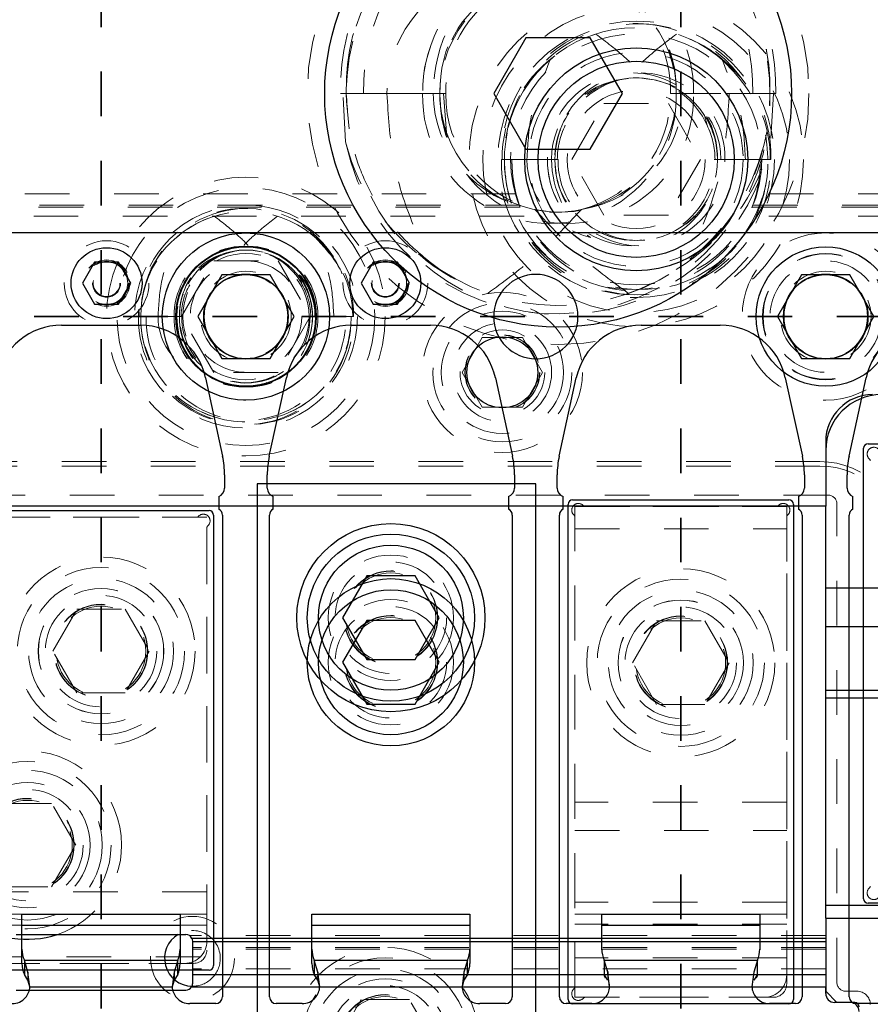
# Model space of a CAD drawing. Header units: inches. Extents: x 1802 to 2468, y -208 to -72.
# Tile 52 of 256: x 1814.45 to 1816.36, y -146.44 to -144.23. Entities that reach past the tile are written whole.
import ezdxf

# ---------------------------------------------------------------- set-up
doc = ezdxf.new("R2010")
doc.units = ezdxf.units.IN
doc.header["$LTSCALE"] = 0.5
doc.header["$MEASUREMENT"] = 0
doc.linetypes.add('HIDDEN', pattern=[0.225, 0.15, -0.075])
doc.linetypes.add('PHANTOM', pattern=[0.25, 0.125, -0.025, 0.025, -0.025, 0.025, -0.025])
for name, color, linetype in [('APP-M-S', 30, 'Continuous'), ('DIE-M-S', 8, 'Continuous'), ('DIE-M-S3', 8, 'Continuous'), ('DSS-M-S', 53, 'Continuous'), ('DST-M-S', 53, 'Continuous'), ('PAD-M-S', 135, 'Continuous'), ('PBU-M-S', 8, 'Continuous'), ('PUN-M-S2', 1, 'Continuous'), ('SID-M-P', 202, 'PHANTOM'), ('ST1-M-S', 193, 'Continuous'), ('ST2-M-S', 193, 'Continuous'), ('SVD-M-S', 8, 'Continuous'), ('SVE-M-S', 8, 'Continuous'), ('SVF-M-S', 8, 'Continuous')]:
    doc.layers.add(name, color=color, linetype=linetype)

msp = doc.modelspace()

# ---------------------------------------------------------------- linework, layer by layer
at = {"color": 7, "linetype": 'Continuous', "lineweight": 25}
for p, q in [((1815.77099, -146.36817), (1815.76411, -146.34513)), ((1815.76296, -146.36713), (1815.76296, -146.37438)), ((1815.77099, -146.36817), (1815.77099, -146.38093)), ((1816.10678, -146.37438), (1816.10678, -146.36713)), ((1815.76306, -146.37628), (1815.76511, -146.38091)), ((1816.10463, -146.38091), (1816.10667, -146.37628)), ((1815.77537, -146.40147), (1816.09437, -146.40147))]:
    msp.add_line(p, q, dxfattribs=at)
for centre, start, end in [((1815.73605, -146.3994), 318.59038, 356.98267), ((1816.13369, -146.3994), 183.01733, 221.40962)]:
    msp.add_arc(centre, 0.03937, start, end, dxfattribs=at)
msp.add_open_spline([(1815.77537, -146.40147), (1815.77464, -146.39574), (1815.77318, -146.38427), (1815.77172, -146.37353), (1815.77099, -146.36817)], degree=3, dxfattribs=at)
at = {"layer": 'APP-M-S', "linetype": 'Continuous', "lineweight": 25}
for p, q in [((1814.95987, -144.71137), (1814.30987, -144.71137)), ((1815.60987, -144.71137), (1814.95987, -144.71137)), ((1816.25987, -144.71137), (1815.60987, -144.71137)), ((1816.90987, -144.71137), (1816.25987, -144.71137)), ((1814.5463, -144.91837), (1814.72344, -144.91837)), ((1815.1963, -144.91837), (1815.37344, -144.91837)), ((1815.8463, -144.91837), (1816.02344, -144.91837)), ((1814.86924, -145.03586), (1814.9075, -145.21167)), ((1815.01224, -145.21167), (1815.0505, -145.03586)), ((1815.51924, -145.03586), (1815.5575, -145.21167)), ((1815.66224, -145.21167), (1815.7005, -145.03586)), ((1816.16924, -145.03586), (1816.2075, -145.21167)), ((1816.31224, -145.21167), (1816.3505, -145.03586)), ((1814.91203, -145.25386), (1814.91203, -145.28337)), ((1815.0077, -145.28337), (1815.0077, -145.25386)), ((1815.56203, -145.25386), (1815.56203, -145.28337)), ((1815.6577, -145.28337), (1815.6577, -145.25386)), ((1816.21203, -145.25386), (1816.21203, -145.28337)), ((1816.3077, -145.28337), (1816.3077, -145.25386)), ((1814.89877, -145.30221), (1814.89877, -145.33058)), ((1815.02097, -145.33058), (1815.02097, -145.30221)), ((1815.54877, -145.30221), (1815.54877, -145.33058)), ((1815.67097, -145.33058), (1815.67097, -145.30221)), ((1816.19877, -145.30221), (1816.19877, -145.33058)), ((1816.32097, -145.33058), (1816.32097, -145.30221)), ((1814.90703, -145.34399), (1814.90703, -146.42399)), ((1815.0127, -146.42399), (1815.0127, -145.34399)), ((1815.55703, -145.34399), (1815.55703, -146.42399)), ((1815.6627, -146.42399), (1815.6627, -145.34399)), ((1816.20703, -145.34399), (1816.20703, -146.42399)), ((1816.3127, -146.42399), (1816.3127, -145.34399)), ((1814.4577, -146.23836), (1814.81203, -146.23836)), ((1814.4577, -146.26315), (1814.4577, -146.23836)), ((1814.81203, -146.23836), (1814.81203, -146.26315)), ((1815.1077, -146.23836), (1815.46203, -146.23836)), ((1815.1077, -146.26315), (1815.1077, -146.23836)), ((1815.46203, -146.23836), (1815.46203, -146.26315)), ((1815.7577, -146.23836), (1816.11203, -146.23836)), ((1815.7577, -146.26315), (1815.7577, -146.23836)), ((1816.11203, -146.23836), (1816.11203, -146.26315)), ((1814.4577, -146.31699), (1814.4577, -146.26315)), ((1814.4577, -146.26315), (1814.81203, -146.26315)), ((1814.81203, -146.26315), (1814.81203, -146.31699)), ((1815.1077, -146.31699), (1815.1077, -146.26315)), ((1815.1077, -146.26315), (1815.46203, -146.26315)), ((1815.46203, -146.26315), (1815.46203, -146.31699)), ((1815.7577, -146.31699), (1815.7577, -146.26315)), ((1815.7577, -146.26315), (1816.11203, -146.26315)), ((1816.11203, -146.26315), (1816.11203, -146.31699)), ((1814.4577, -146.34901), (1814.4577, -146.31699)), ((1814.81203, -146.31699), (1814.81203, -146.34901)), ((1815.1077, -146.34901), (1815.1077, -146.31699)), ((1815.46203, -146.31699), (1815.46203, -146.34901)), ((1815.7577, -146.31834), (1815.7577, -146.31699)), ((1816.11203, -146.31699), (1816.11203, -146.31834)), ((1814.47099, -146.36861), (1814.46296, -146.34162)), ((1814.46296, -146.34162), (1814.80678, -146.34162)), ((1814.46296, -146.34162), (1814.46296, -146.37364)), ((1814.80678, -146.34162), (1814.79875, -146.36861)), ((1814.80678, -146.37364), (1814.80678, -146.34162)), ((1815.12099, -146.36861), (1815.11296, -146.34162)), ((1815.11296, -146.34162), (1815.45678, -146.34162)), ((1815.11296, -146.34162), (1815.11296, -146.37364)), ((1815.45678, -146.34162), (1815.44875, -146.36861)), ((1815.45678, -146.37364), (1815.45678, -146.34162)), ((1815.77099, -146.36861), (1815.76296, -146.34162)), ((1815.76296, -146.34162), (1816.10678, -146.34162)), ((1815.76296, -146.34162), (1815.76296, -146.37364)), ((1816.10678, -146.34162), (1816.09875, -146.36861)), ((1816.10678, -146.37364), (1816.10678, -146.34162)), ((1814.47099, -146.36861), (1814.47099, -146.38619)), ((1814.47537, -146.40147), (1814.47099, -146.36861)), ((1814.79875, -146.36861), (1814.79437, -146.40147)), ((1814.79875, -146.36861), (1814.79875, -146.38619)), ((1815.12537, -146.40147), (1815.12099, -146.36861)), ((1815.12099, -146.36861), (1815.12099, -146.38619)), ((1815.44875, -146.36861), (1815.44437, -146.40147)), ((1815.44875, -146.36861), (1815.44875, -146.38619)), ((1815.77537, -146.40147), (1815.77099, -146.36861)), ((1816.09875, -146.36861), (1816.09437, -146.40147)), ((1814.47099, -146.38619), (1814.46296, -146.37364)), ((1814.47537, -146.40147), (1814.47099, -146.38619)), ((1814.79875, -146.38619), (1814.79437, -146.40147)), ((1814.80678, -146.37364), (1814.79875, -146.38619)), ((1815.12099, -146.38619), (1815.11296, -146.37364)), ((1815.12537, -146.40147), (1815.12099, -146.38619)), ((1815.44875, -146.38619), (1815.44437, -146.40147)), ((1815.45678, -146.37364), (1815.44875, -146.38619)), ((1815.77099, -146.38619), (1815.76296, -146.37364)), ((1816.10678, -146.37364), (1816.09875, -146.38619)), ((1814.47537, -146.40147), (1814.79437, -146.40147)), ((1815.12537, -146.40147), (1815.44437, -146.40147)), ((1815.77537, -146.40147), (1816.09437, -146.40147)), ((1814.89203, -146.43899), (1814.83416, -146.43899)), ((1815.08558, -146.43899), (1815.0277, -146.43899)), ((1815.54203, -146.43899), (1815.48416, -146.43899)), ((1815.73558, -146.43899), (1815.6777, -146.43899)), ((1816.19203, -146.43899), (1816.13416, -146.43899)), ((1816.38558, -146.43899), (1816.3277, -146.43899))]:
    msp.add_line(p, q, dxfattribs=at)
for centre, radius, start, end in [((1814.95987, -144.89887), 0.0945, 90, 270), ((1814.95987, -144.89887), 0.0945, 270, 90), ((1815.60987, -144.89887), 0.0945, 90, 270), ((1815.60987, -144.89887), 0.0945, 270, 90), ((1816.25987, -144.89887), 0.0945, 90, 270), ((1816.25987, -144.89887), 0.0945, 270, 90), ((1814.5463, -145.06759), 0.14921, 90, 167.72299), ((1814.72344, -145.06759), 0.14921, 12.27701, 90), ((1815.1963, -145.06759), 0.14921, 90, 167.72299), ((1815.37344, -145.06759), 0.14921, 12.27701, 90), ((1815.8463, -145.06759), 0.14921, 90, 167.72299), ((1816.02344, -145.06759), 0.14921, 12.27701, 90), ((1816.4963, -145.06759), 0.14921, 90, 167.72299), ((1814.71361, -145.25386), 0.19843, 0, 12.27701), ((1815.20613, -145.25386), 0.19843, 167.72299, 180), ((1815.36361, -145.25386), 0.19843, 0, 12.27701), ((1815.85613, -145.25386), 0.19843, 167.72299, 180), ((1816.01361, -145.25386), 0.19843, 0, 12.27701), ((1816.50613, -145.25386), 0.19843, 167.72299, 180), ((1814.89203, -145.28337), 0.02, 289.67072, 0), ((1815.0277, -145.28337), 0.02, 180, 250.32928), ((1815.54203, -145.28337), 0.02, 289.67072, 0), ((1815.6777, -145.28337), 0.02, 180, 250.32928), ((1816.19203, -145.28337), 0.02, 289.67072, 0), ((1816.3277, -145.28337), 0.02, 180, 250.32928), ((1814.89203, -145.34399), 0.015, 0, 63.33207), ((1815.0277, -145.34399), 0.015, 116.66793, 180), ((1815.54203, -145.34399), 0.015, 0, 63.33207), ((1815.6777, -145.34399), 0.015, 116.66793, 180), ((1816.19203, -145.34399), 0.015, 0, 63.33207), ((1816.3277, -145.34399), 0.015, 116.66793, 180), ((1814.5191, -146.31677), 0.06139, 180.20381, 203.87332), ((1814.75064, -146.31677), 0.06139, 336.12668, 359.79619), ((1815.1691, -146.31677), 0.06139, 180.20381, 203.87332), ((1815.40064, -146.31677), 0.06139, 336.12668, 359.79619), ((1815.8191, -146.31677), 0.06139, 180.20381, 203.87332), ((1816.05064, -146.31677), 0.06139, 336.12668, 359.79619), ((1814.5191, -146.34879), 0.06139, 180.20381, 203.87332), ((1814.75064, -146.34879), 0.06139, 336.12668, 359.79619), ((1815.1691, -146.34879), 0.06139, 180.20381, 203.87332), ((1815.40064, -146.34879), 0.06139, 336.12668, 359.79619), ((1814.43605, -146.3994), 0.03937, 318.59038, 356.98267), ((1814.83369, -146.3994), 0.03937, 183.01733, 221.40962), ((1815.08605, -146.3994), 0.03937, 318.59038, 356.98267), ((1815.48369, -146.3994), 0.03937, 183.01733, 221.40962), ((1815.73605, -146.3994), 0.03937, 318.59038, 356.98267), ((1816.13369, -146.3994), 0.03937, 183.01733, 221.40962), ((1814.43558, -146.39899), 0.04, 270, 318.59038), ((1814.83416, -146.39899), 0.04, 221.40962, 270), ((1814.89203, -146.42399), 0.015, 270, 0), ((1815.0277, -146.42399), 0.015, 180, 270), ((1815.08558, -146.39899), 0.04, 270, 318.59038), ((1815.48416, -146.39899), 0.04, 221.40962, 270), ((1815.54203, -146.42399), 0.015, 270, 0), ((1815.6777, -146.42399), 0.015, 180, 270), ((1815.73558, -146.39899), 0.04, 270, 318.59038), ((1816.13416, -146.39899), 0.04, 221.40962, 270), ((1816.19203, -146.42399), 0.015, 270, 0), ((1816.3277, -146.42399), 0.015, 180, 270)]:
    msp.add_arc(centre, radius, start, end, dxfattribs=at)
at = {"layer": 'DIE-M-S', "linetype": 'Continuous', "lineweight": 25}
for p, q in [((1816.25987, -145.17887), (1816.25987, -145.32387)), ((1816.25987, -145.32387), (1814.06487, -145.32387))]:
    msp.add_line(p, q, dxfattribs=at)
for centre, radius in [((1814.95987, -144.89887), 0.1875), ((1816.25987, -144.89887), 0.09475)]:
    msp.add_circle(centre, radius, dxfattribs=at)
msp.add_arc((1816.36487, -145.17887), 0.105, 90, 180, dxfattribs=at)
at = {"layer": 'DIE-M-S3', "linetype": 'HIDDEN', "lineweight": 18}
for p, q in [((1816.24687, -145.23387), (1814.04787, -145.23387)), ((1816.26487, -145.29887), (1814.06487, -145.29887)), ((1816.28487, -146.39137), (1816.28487, -145.31887)), ((1816.25987, -146.28637), (1814.83362, -146.28637)), ((1816.25987, -146.28637), (1814.83362, -146.28637)), ((1816.25987, -146.29282), (1814.8386, -146.29282)), ((1816.25987, -146.29282), (1814.8386, -146.29282)), ((1816.25987, -146.31339), (1814.83987, -146.31339)), ((1816.25987, -146.31339), (1814.83987, -146.31339)), ((1816.25987, -146.31726), (1814.83987, -146.31726)), ((1816.25987, -146.31726), (1814.83987, -146.31726)), ((1816.25987, -146.36137), (1814.83987, -146.36137)), ((1816.25987, -146.36137), (1814.83987, -146.36137)), ((1816.25987, -146.36137), (1814.83987, -146.36137)), ((1814.83872, -146.39943), (1814.83668, -146.40294)), ((1814.83872, -146.39943), (1814.83668, -146.40294)), ((1816.32987, -146.41137), (1816.30487, -146.41137))]:
    msp.add_line(p, q, dxfattribs=at)
at = {"layer": 'DIE-M-S3', "linetype": 'Continuous', "lineweight": 25}
for p, q in [((1816.25987, -145.5067), (1816.25987, -145.32387)), ((1816.25987, -145.5067), (1816.95987, -145.5067)), ((1816.25987, -145.59343), (1816.25987, -145.5067)), ((1816.25987, -145.59343), (1816.95987, -145.59343)), ((1816.25987, -145.73632), (1816.25987, -145.59343)), ((1816.25987, -145.73632), (1816.95987, -145.73632)), ((1816.25987, -145.75388), (1816.25987, -145.73632)), ((1816.25987, -145.75388), (1816.95987, -145.75388)), ((1816.25987, -146.21853), (1816.25987, -145.75388)), ((1816.25987, -146.24772), (1816.25987, -146.21853)), ((1816.25987, -146.21853), (1816.95987, -146.21853)), ((1816.25987, -146.24772), (1816.95987, -146.24772)), ((1816.25987, -146.24772), (1816.25987, -146.41137)), ((1814.44487, -146.28387), (1814.82487, -146.28387)), ((1814.44487, -146.28387), (1814.82487, -146.28387)), ((1816.25987, -146.29281), (1814.83862, -146.29281)), ((1816.25987, -146.29281), (1814.83862, -146.29281)), ((1814.83987, -146.29887), (1814.83987, -146.30087)), ((1814.83987, -146.29887), (1814.83987, -146.30087)), ((1816.25987, -146.30087), (1814.83987, -146.30087)), ((1814.83987, -146.30087), (1814.83987, -146.37438)), ((1816.25987, -146.30087), (1814.83987, -146.30087)), ((1814.83987, -146.30087), (1814.83987, -146.37438)), ((1816.25987, -146.37438), (1814.83987, -146.37438)), ((1814.83987, -146.37438), (1814.83987, -146.39387)), ((1816.25987, -146.37438), (1814.83987, -146.37438)), ((1814.83987, -146.37438), (1814.83987, -146.39387)), ((1814.44487, -146.40887), (1814.82487, -146.40887)), ((1814.44487, -146.40887), (1814.82487, -146.40887)), ((1814.8378, -146.40147), (1816.25987, -146.40147)), ((1814.8378, -146.40147), (1816.25987, -146.40147)), ((1816.25987, -146.41637), (1816.25987, -146.40147)), ((1816.25987, -146.41637), (1816.25987, -146.40147)), ((1816.25987, -146.41137), (1816.28487, -146.43637)), ((1816.31487, -146.43637), (1816.27987, -146.43637)), ((1816.31487, -146.43637), (1816.27987, -146.43637)), ((1816.32487, -146.43637), (1816.28487, -146.43637))]:
    msp.add_line(p, q, dxfattribs=at)
at = {"layer": 'DIE-M-S3', "linetype": 'HIDDEN', "lineweight": 18}
for centre, radius in [((1815.83487, -144.54637), 0.34375), ((1815.83487, -144.54637), 0.31), ((1815.83487, -144.54637), 0.24), ((1815.83487, -144.54637), 0.155), ((1814.95987, -144.89887), 0.28906), ((1816.25987, -144.89887), 0.125), ((1815.28487, -145.67387), 0.1405), ((1815.28487, -145.67387), 0.1405), ((1814.46987, -146.08387), 0.1405)]:
    msp.add_circle(centre, radius, dxfattribs=at)
at = {"layer": 'DIE-M-S3', "linetype": 'Continuous', "lineweight": 25}
for radius in [0.25, 0.22]:
    msp.add_circle((1815.83487, -144.54637), radius, dxfattribs=at)
for centre, radius, start, end in [((1816.38487, -145.19887), 0.125, 90, 180), ((1814.46987, -146.08387), 0.211, 260.54026, 288.58223), ((1814.83987, -146.33762), 0.0625, 120.67862, 269.04787), ((1814.82487, -146.29887), 0.015, 21.49436, 90), ((1814.82487, -146.29887), 0.015, 21.49436, 90), ((1814.82487, -146.39387), 0.015, 270, 329.53001), ((1814.82487, -146.39387), 0.015, 270, 329.53001), ((1816.27987, -146.41637), 0.02, 180, 270), ((1816.27987, -146.41637), 0.02, 180, 270), ((1816.31487, -146.45637), 0.02, 0, 90), ((1816.31487, -146.45637), 0.02, 0, 90), ((1816.32487, -146.44637), 0.01, 0, 90)]:
    msp.add_arc(centre, radius, start, end, dxfattribs=at)
at = {"layer": 'DIE-M-S3', "linetype": 'HIDDEN', "lineweight": 18}
for centre, radius, start, end in [((1816.24687, -145.41187), 0.178, 0, 90), ((1816.26487, -145.31887), 0.02, 0, 90), ((1814.46987, -146.08387), 0.211, 0, 260.54026), ((1814.46987, -146.08387), 0.211, 288.58223, 0), ((1814.83987, -146.33762), 0.0625, 0, 120.67862), ((1814.83987, -146.33762), 0.0625, 269.04787, 0), ((1816.30487, -146.39137), 0.02, 180, 270), ((1816.32987, -146.44137), 0.03, 0, 90)]:
    msp.add_arc(centre, radius, start, end, dxfattribs=at)
at = {"layer": 'DIE-M-S3', "linetype": 'Continuous', "lineweight": 25}
for points, knots in [([(1814.8386, -146.29282), (1814.83859, -146.29282), (1814.83855, -146.29272), (1814.83919, -146.29363), (1814.83964, -146.2971), (1814.83987, -146.29887)], [0, 0, 0, 0, 0.0295061, 0.5048964, 1, 1, 1, 1]), ([(1814.8386, -146.29282), (1814.83859, -146.29282), (1814.83855, -146.29272), (1814.83919, -146.29363), (1814.83964, -146.2971), (1814.83987, -146.29887)], [0, 0, 0, 0, 0.0295061, 0.5048964, 1, 1, 1, 1]), ([(1814.83987, -146.39387), (1814.83974, -146.39545), (1814.83953, -146.39811), (1814.8383, -146.4005), (1814.8378, -146.40147)], [0, 0, 0, 0, 0.59411463, 1, 1, 1, 1]), ([(1814.83987, -146.39387), (1814.83974, -146.39545), (1814.83953, -146.39811), (1814.8383, -146.4005), (1814.8378, -146.40147)], [0, 0, 0, 0, 0.5941146, 1, 1, 1, 1])]:
    msp.add_open_spline(points, degree=3, knots=knots, dxfattribs=at)
at = {"layer": 'DSS-M-S', "linetype": 'HIDDEN', "lineweight": 18}
msp.add_line((1816.24687, -145.22387), (1814.04787, -145.22387), dxfattribs=at)
for centre, radius in [((1814.95987, -144.89887), 0.28905), ((1816.25987, -144.89887), 0.1405), ((1815.28487, -145.67387), 0.1005), ((1814.46987, -146.08387), 0.1005), ((1814.83987, -146.33762), 0.094)]:
    msp.add_circle(centre, radius, dxfattribs=at)
msp.add_arc((1816.24687, -145.41187), 0.188, 0, 90, dxfattribs=at)
at = {"layer": 'DST-M-S', "linetype": 'Continuous', "lineweight": 25}
msp.add_circle((1815.65987, -144.39887), 0.52345, dxfattribs=at)
at = {"layer": 'DST-M-S', "linetype": 'HIDDEN', "lineweight": 18}
for centre in [(1814.63487, -145.64887), (1815.93487, -145.67487)]:
    msp.add_circle(centre, 0.14062, dxfattribs=at)
at = {"layer": 'PAD-M-S', "linetype": 'HIDDEN', "lineweight": 18}
for p, q in [((1815.72056, -145.32487), (1816.14918, -145.32487)), ((1814.42056, -145.34887), (1814.84918, -145.34887)), ((1815.69737, -146.40168), (1815.69737, -145.34806)), ((1816.17237, -145.34806), (1816.17237, -146.39487)), ((1814.87237, -145.37206), (1814.87237, -146.31887)), ((1814.84237, -146.34887), (1814.42056, -146.34887)), ((1816.14237, -146.42487), (1815.72056, -146.42487))]:
    msp.add_line(p, q, dxfattribs=at)
msp.add_circle((1815.27237, -146.52387), 0.1005, dxfattribs=at)
for centre, radius, start, end in [((1816.36779, -145.20679), 0.015, 40.23918, 229.76082), ((1816.35487, -145.22206), 0.005, 0, 49.76082), ((1815.70529, -145.33279), 0.015, 40.23918, 229.76082), ((1815.72056, -145.31987), 0.005, 220.23918, 270), ((1816.14918, -145.31987), 0.005, 270, 319.76082), ((1816.16445, -145.33279), 0.015, 310.23918, 139.76082), ((1814.84918, -145.34387), 0.005, 270, 319.76082), ((1814.86445, -145.35679), 0.015, 310.23918, 139.76082), ((1815.69237, -145.34806), 0.005, 0, 49.76082), ((1816.17737, -145.34806), 0.005, 130.23918, 180), ((1814.87737, -145.37206), 0.005, 130.23918, 180), ((1816.36779, -146.19095), 0.015, 130.23918, 319.76082), ((1816.35487, -146.17568), 0.005, 310.23918, 0), ((1814.84237, -146.31887), 0.03, 270, 0), ((1815.70529, -146.41695), 0.015, 130.23918, 319.76082), ((1815.69237, -146.40168), 0.005, 310.23918, 0), ((1816.14237, -146.39487), 0.03, 270, 0), ((1815.72056, -146.42987), 0.005, 90, 139.76082)]:
    msp.add_arc(centre, radius, start, end, dxfattribs=at)
at = {"layer": 'PBU-M-S', "linetype": 'HIDDEN', "lineweight": 18}
for radius in [0.211, 0.1405]:
    msp.add_circle((1815.27237, -146.52387), radius, dxfattribs=at)
at = {"layer": 'PUN-M-S2', "linetype": 'HIDDEN', "lineweight": 18}
for p, q in [((1815.69737, -145.32487), (1815.69737, -146.42487)), ((1816.17237, -145.32487), (1815.69737, -145.32487)), ((1816.17237, -146.37487), (1816.17237, -145.32487)), ((1814.87237, -145.34887), (1814.39737, -145.34887)), ((1814.87237, -146.29887), (1814.87237, -145.34887)), ((1815.69737, -145.37487), (1816.17237, -145.37487)), ((1816.17237, -145.98761), (1815.69737, -145.98761)), ((1815.69737, -146.05125), (1816.17237, -146.05125)), ((1814.87237, -146.18836), (1814.39737, -146.18836)), ((1816.17237, -146.212), (1815.69737, -146.212)), ((1814.87237, -146.23836), (1814.39737, -146.23836)), ((1816.17237, -146.23836), (1815.69737, -146.23836)), ((1814.87237, -146.26315), (1814.39737, -146.26315)), ((1816.17237, -146.26092), (1815.69737, -146.26092)), ((1814.85772, -146.33422), (1814.39737, -146.33422)), ((1814.39737, -146.34887), (1814.82237, -146.34887)), ((1816.17237, -146.33611), (1815.69737, -146.33611)), ((1816.16448, -146.40182), (1815.69737, -146.40182)), ((1815.69737, -146.42487), (1816.12237, -146.42487))]:
    msp.add_line(p, q, dxfattribs=at)
for centre, radius in [((1814.63487, -145.64887), 0.211), ((1815.93487, -145.67487), 0.211), ((1814.63487, -145.64887), 0.1405), ((1815.93487, -145.67487), 0.1405)]:
    msp.add_circle(centre, radius, dxfattribs=at)
for centre in [(1814.82237, -146.29887), (1816.12237, -146.37487)]:
    msp.add_arc(centre, 0.05, 270, 0, dxfattribs=at)
at = {"layer": 'SID-M-P', "linetype": 'PHANTOM', "lineweight": 35}
for p, q in [((1814.63487, -133.74966), (1814.63487, -162.41644)), ((1815.93487, -133.74966), (1815.93487, -162.41644)), ((1836.98487, -144.89887), (1802.10987, -144.89887))]:
    msp.add_line(p, q, dxfattribs=at)
at = {"layer": 'ST1-M-S', "linetype": 'HIDDEN', "lineweight": 18}
for p, q in [((1815.56425, -144.62387), (1813.50549, -144.62387)), ((1817.63237, -144.62387), (1816.10549, -144.62387)), ((1813.49704, -144.64887), (1815.57269, -144.64887)), ((1816.09704, -144.64887), (1817.63237, -144.64887)), ((1813.49503, -144.65387), (1815.5747, -144.65387)), ((1816.09503, -144.65387), (1817.63237, -144.65387)), ((1815.5839, -144.67387), (1813.48584, -144.67387)), ((1817.63237, -144.67387), (1816.08584, -144.67387))]:
    msp.add_line(p, q, dxfattribs=at)
at = {"layer": 'ST1-M-S', "linetype": 'Continuous', "lineweight": 25}
for p, q in [((1816.34487, -146.20387), (1816.34487, -145.19387)), ((1816.35487, -145.18387), (1816.81487, -145.18387)), ((1815.69237, -145.30987), (1816.17737, -145.30987)), ((1815.68237, -146.42987), (1815.68237, -145.31987)), ((1816.18737, -145.31987), (1816.18737, -146.42987)), ((1814.39237, -145.33387), (1814.87737, -145.33387)), ((1814.88737, -145.34387), (1814.88737, -146.35387)), ((1816.81487, -146.21387), (1816.35487, -146.21387)), ((1814.87737, -146.36387), (1814.39237, -146.36387)), ((1816.17737, -146.43987), (1815.69237, -146.43987))]:
    msp.add_line(p, q, dxfattribs=at)
at = {"layer": 'ST1-M-S', "linetype": 'HIDDEN', "lineweight": 18}
for centre, radius in [((1815.83487, -144.54637), 0.2815), ((1814.64737, -144.82387), 0.0315), ((1814.95987, -144.89887), 0.10156), ((1815.27237, -144.82387), 0.0315), ((1816.25987, -144.89887), 0.10156), ((1815.53487, -145.02387), 0.1795), ((1815.53487, -145.02387), 0.1105), ((1815.28487, -145.57387), 0.1005)]:
    msp.add_circle(centre, radius, dxfattribs=at)
at = {"layer": 'ST1-M-S', "linetype": 'Continuous', "lineweight": 25}
for centre, radius in [((1814.64737, -144.82387), 0.0795), ((1814.95987, -144.89887), 0.15625), ((1815.27237, -144.82387), 0.0795), ((1816.25987, -144.89887), 0.15625), ((1815.53487, -145.02387), 0.0795)]:
    msp.add_circle(centre, radius, dxfattribs=at)
for centre, start, end in [((1816.35487, -145.19387), 90, 180), ((1815.69237, -145.31987), 90, 180), ((1816.17737, -145.31987), 0, 90), ((1814.87737, -145.34387), 0, 90), ((1816.35487, -146.20387), 180, 270), ((1814.87737, -146.35387), 270, 0), ((1815.69237, -146.42987), 180, 270), ((1816.17737, -146.42987), 270, 0)]:
    msp.add_arc(centre, 0.01, start, end, dxfattribs=at)
at = {"layer": 'ST1-M-S', "linetype": 'HIDDEN', "lineweight": 18}
msp.add_open_spline([(1815.5747, -144.65387), (1815.57331, -144.65038), (1815.57052, -144.64339), (1815.56732, -144.63402), (1815.56523, -144.62728), (1815.56435, -144.62422), (1815.56427, -144.62396), (1815.56425, -144.62387)], degree=3, knots=[0, 0, 0, 0, 0.2318896, 0.4642469, 0.6844334, 0.892897, 1, 1, 1, 1], dxfattribs=at)
at = {"layer": 'ST2-M-S', "linetype": 'Continuous', "lineweight": 25}
for p, q in [((1815.60987, -145.27387), (1814.98487, -145.27387)), ((1814.98487, -145.27387), (1814.98487, -147.77387)), ((1815.60987, -147.77387), (1815.60987, -145.27387))]:
    msp.add_line(p, q, dxfattribs=at)
at = {"layer": 'ST2-M-S', "linetype": 'HIDDEN', "lineweight": 18}
for centre, radius in [((1814.95987, -144.89887), 0.1415), ((1816.25987, -144.89887), 0.1415), ((1814.95987, -144.89887), 0.09375), ((1816.25987, -144.89887), 0.09375), ((1815.28487, -145.57387), 0.1405)]:
    msp.add_circle(centre, radius, dxfattribs=at)
at = {"layer": 'ST2-M-S', "linetype": 'Continuous', "lineweight": 25}
msp.add_circle((1815.28487, -145.57387), 0.211, dxfattribs=at)
at = {"layer": 'SVD-M-S', "linetype": 'HIDDEN', "lineweight": 18}
for p, q in [((1816.03398, -144.32827), (1816.01706, -144.31395)), ((1815.69053, -144.54637), (1815.7627, -144.42137)), ((1815.7627, -144.42137), (1815.90704, -144.42137)), ((1815.90704, -144.42137), (1815.97921, -144.54637)), ((1815.98804, -144.44772), (1815.99375, -144.47)), ((1815.55634, -144.54637), (1815.53261, -144.54637)), ((1815.65268, -144.54637), (1815.53956, -144.54637)), ((1815.53956, -144.54637), (1815.65268, -144.54637)), ((1815.65963, -144.54637), (1815.55634, -144.54637)), ((1815.7627, -144.67137), (1815.69053, -144.54637)), ((1815.97921, -144.54637), (1815.90704, -144.67137)), ((1816.01167, -144.54637), (1816.01011, -144.54637)), ((1816.01706, -144.54637), (1816.01167, -144.54637)), ((1816.02466, -144.54637), (1816.01706, -144.54637)), ((1816.07982, -144.54637), (1816.02466, -144.54637)), ((1816.13018, -144.54637), (1816.07982, -144.54637)), ((1816.13557, -144.54637), (1816.13018, -144.54637)), ((1816.13557, -144.54637), (1816.13713, -144.54637)), ((1815.90704, -144.67137), (1815.7627, -144.67137)), ((1815.11868, -144.72439), (1815.10893, -144.71598)), ((1814.81553, -144.89887), (1814.8877, -144.77387)), ((1814.8877, -144.77387), (1815.03204, -144.77387)), ((1815.03204, -144.77387), (1815.10421, -144.89887)), ((1815.08168, -144.81295), (1815.08581, -144.82737)), ((1814.73609, -144.89887), (1814.71866, -144.89887)), ((1814.81081, -144.89887), (1814.72393, -144.89887)), ((1814.72393, -144.89887), (1814.81081, -144.89887)), ((1814.81608, -144.89887), (1814.73609, -144.89887)), ((1814.8877, -145.02387), (1814.81553, -144.89887)), ((1815.10421, -144.89887), (1815.03204, -145.02387)), ((1815.10519, -144.89887), (1815.10366, -144.89887)), ((1815.10893, -144.89887), (1815.10519, -144.89887)), ((1815.11466, -144.89887), (1815.10893, -144.89887)), ((1815.15691, -144.89887), (1815.11466, -144.89887)), ((1815.19581, -144.89887), (1815.15691, -144.89887)), ((1815.19954, -144.89887), (1815.19581, -144.89887)), ((1815.19954, -144.89887), (1815.20108, -144.89887)), ((1815.03204, -145.02387), (1814.8877, -145.02387)), ((1814.52399, -145.99012), (1814.41574, -145.99012)), ((1814.57812, -146.08387), (1814.52399, -145.99012)), ((1814.52399, -146.17762), (1814.57812, -146.08387)), ((1814.41574, -146.17762), (1814.52399, -146.17762))]:
    msp.add_line(p, q, dxfattribs=at)
at = {"layer": 'SVD-M-S', "linetype": 'Continuous', "lineweight": 25}
for p, q in [((1815.23074, -145.58012), (1815.17662, -145.67387)), ((1815.33899, -145.58012), (1815.23074, -145.58012)), ((1815.39312, -145.67387), (1815.33899, -145.58012)), ((1815.17662, -145.67387), (1815.23074, -145.76762)), ((1815.33899, -145.76762), (1815.39312, -145.67387)), ((1815.23074, -145.76762), (1815.33899, -145.76762))]:
    msp.add_line(p, q, dxfattribs=at)
at = {"layer": 'SVD-M-S', "linetype": 'HIDDEN', "lineweight": 18}
for centre, radius in [((1815.83487, -144.54637), 0.375), ((1814.95987, -144.89887), 0.3125), ((1814.95987, -144.89887), 0.25), ((1814.95987, -144.89887), 0.125), ((1815.28487, -145.67387), 0.125), ((1815.28487, -145.67387), 0.10497), ((1815.28487, -145.67387), 0.1047), ((1815.28487, -145.67387), 0.10418), ((1814.46987, -146.08387), 0.1875), ((1814.46987, -146.08387), 0.16781), ((1814.46987, -146.08387), 0.125), ((1814.46987, -146.08387), 0.10497), ((1814.46987, -146.08387), 0.1047), ((1814.46987, -146.08387), 0.10418)]:
    msp.add_circle(centre, radius, dxfattribs=at)
at = {"layer": 'SVD-M-S', "linetype": 'Continuous', "lineweight": 25}
for centre, radius in [((1814.95987, -144.89887), 0.1575), ((1814.95987, -144.89887), 0.09475), ((1815.28487, -145.67387), 0.1875), ((1815.28487, -145.67387), 0.1625)]:
    msp.add_circle(centre, radius, dxfattribs=at)
at = {"layer": 'SVD-M-S', "linetype": 'HIDDEN', "lineweight": 18}
for centre, radius, start, end in [((1815.83051, -144.53981), 0.29797, 32.96864, 181.26136), ((1815.83834, -144.54139), 0.29883, 359.04604, 180.95396), ((1815.83487, -144.54637), 0.29531, 51.90762, 0), ((1815.83212, -144.54437), 0.29257, 107.48862, 180.39168), ((1815.8417, -144.53826), 0.28553, 46.10721, 72.9246), ((1815.82648, -144.54314), 0.19061, 359.02938, 180.97062), ((1815.84326, -144.54314), 0.19061, 359.02938, 180.97062), ((1815.83277, -144.54399), 0.1801, 82.16438, 180.75568), ((1815.83487, -144.54637), 0.18219, 32.78425, 0), ((1815.83981, -144.54269), 0.17923, 98.79248, 156.07037), ((1815.83697, -144.54399), 0.1801, 359.24432, 97.83562), ((1815.82993, -144.54269), 0.17923, 23.92963, 81.20752), ((1815.83487, -144.54637), 0.18219, 0, 31.55865), ((1815.8314, -144.55134), 0.29883, 179.04604, 0.95396), ((1815.83834, -144.55134), 0.29883, 179.04604, 0.95396), ((1815.82648, -144.55115), 0.28696, 179.04604, 0.95396), ((1815.84326, -144.55115), 0.28696, 179.04604, 0.95396), ((1815.82648, -144.5496), 0.19061, 179.02938, 0.97062), ((1815.84182, -144.54716), 0.20592, 179.77904, 237.84949), ((1815.84326, -144.5496), 0.19061, 179.02938, 0.97062), ((1815.8314, -144.5494), 0.17874, 179.02938, 0.97062), ((1815.83834, -144.5494), 0.17874, 179.02938, 0.97062), ((1814.95656, -144.89402), 0.23795, 32.8249, 181.16744), ((1814.9625, -144.89514), 0.2386, 359.10504, 180.89496), ((1814.95987, -144.89887), 0.23594, 50.81783, 0), ((1814.95786, -144.8974), 0.23394, 107.13741, 180.35997), ((1814.96372, -144.8949), 0.231, 28.08297, 73.11631), ((1814.95379, -144.89659), 0.15516, 359.16036, 180.83964), ((1814.96595, -144.89659), 0.15516, 359.16036, 180.83964), ((1814.95831, -144.89714), 0.14752, 83.1893, 180.673), ((1814.95987, -144.89887), 0.14906, 35.19724, 0), ((1814.96341, -144.89582), 0.14646, 97.64464, 152.1374), ((1814.96142, -144.89714), 0.14752, 359.327, 96.8107), ((1814.95632, -144.89582), 0.14646, 27.8626, 82.35536), ((1814.95987, -144.89887), 0.14906, 0, 35.19724), ((1814.95723, -144.9026), 0.2386, 179.10504, 0.89496), ((1814.9625, -144.9026), 0.2386, 179.10504, 0.89496), ((1814.95379, -144.90261), 0.22989, 179.06828, 0.93172), ((1814.96595, -144.90261), 0.22989, 179.06828, 0.93172), ((1814.95379, -144.90114), 0.15516, 179.16036, 0.83964), ((1814.96492, -144.89942), 0.16627, 179.81068, 236.59108), ((1814.96595, -144.90114), 0.15516, 179.16036, 0.83964), ((1814.95723, -144.90101), 0.14644, 179.16036, 0.83964), ((1814.9625, -144.90101), 0.14644, 179.16036, 0.83964)]:
    msp.add_arc(centre, radius, start, end, dxfattribs=at)
for centre, major_axis, ratio, start_param, end_param in [((1815.83217, -144.54637), (-0.29801, 0), 0.9770042, 5.3587861, 6.2831853), ((1815.83756, -144.54637), (0.29801, 0), 0.9770042, 0, 0.9243992), ((1815.83106, -144.54637), (-0.18599, 0), 0.9770042, 4.8128393, 6.2831853), ((1815.83867, -144.54637), (0.18599, 0), 0.9770042, 0, 1.470346), ((1815.83756, -144.54637), (-0.17949, 0), 0.9770042, 5.8325895, 6.2831853), ((1815.83217, -144.54637), (0.17949, 0), 0.9770042, 0, 0.4505959), ((1815.78426, -144.54637), (-0.19435, 0), 0.9353022, 0, 1.2997916), ((1815.87717, -144.54637), (0.2321, 0), 0.9661135, 3.1415927, 4.0379585), ((1814.958, -144.89887), (-0.23781, 0), 0.9791612, 5.3798148, 6.2831853), ((1814.96174, -144.89887), (0.23781, 0), 0.9791612, 0, 0.9033705), ((1814.957, -144.89887), (-0.15193, 0), 0.9791612, 4.7985517, 6.2831853), ((1814.96273, -144.89887), (0.15193, 0), 0.9791612, 0, 1.4846336), ((1814.96174, -144.89887), (-0.14719, 0), 0.9791612, 5.7641207, 6.2831853), ((1814.958, -144.89887), (0.14719, 0), 0.9791612, 0, 0.5190646), ((1814.91835, -144.89887), (-0.15552, 0), 0.9360304, 0, 1.2773936), ((1814.99018, -144.89887), (0.1851, 0), 0.9704459, 3.1415927, 4.0294649)]:
    msp.add_ellipse(centre, major_axis=major_axis, ratio=ratio, start_param=start_param, end_param=end_param, dxfattribs=at)
for points, knots in [([(1815.7442, -144.26532), (1815.76754, -144.28297), (1815.80787, -144.31348), (1815.84266, -144.35013), (1815.85732, -144.36557)], [0, 0, 0, 0, 0.5786393, 1, 1, 1, 1]), ([(1815.92554, -144.26532), (1815.9022, -144.28297), (1815.86187, -144.31348), (1815.82707, -144.35013), (1815.81241, -144.36557)], [0, 0, 0, 0, 0.5786393, 1, 1, 1, 1]), ([(1815.58992, -144.54637), (1815.59166, -144.51418), (1815.59586, -144.43665), (1815.62527, -144.36452), (1815.64248, -144.32233)], [0, 0, 0, 0, 0.4150678, 1, 1, 1, 1]), ([(1816.02726, -144.32233), (1816.0502, -144.34635), (1816.09605, -144.39435), (1816.12617, -144.47671), (1816.12913, -144.52816), (1816.13018, -144.54637)], [0, 0, 0, 0, 0.3929294, 0.7851672, 1, 1, 1, 1]), ([(1816.07982, -144.54637), (1816.07808, -144.51418), (1816.07388, -144.43665), (1816.04446, -144.36452), (1816.02726, -144.32233)], [0, 0, 0, 0, 0.4150678, 1, 1, 1, 1]), ([(1814.88893, -144.67385), (1814.90789, -144.68832), (1814.93873, -144.71185), (1814.9655, -144.73987), (1814.97581, -144.75066)], [0, 0, 0, 0, 0.6148959, 1, 1, 1, 1]), ([(1815.03081, -144.67385), (1815.01184, -144.68832), (1814.98101, -144.71185), (1814.95424, -144.73987), (1814.94393, -144.75066)], [0, 0, 0, 0, 0.6148959, 1, 1, 1, 1]), ([(1814.76283, -144.89887), (1814.76425, -144.87276), (1814.76757, -144.81177), (1814.79029, -144.75491), (1814.80328, -144.72238)], [0, 0, 0, 0, 0.42804719, 1, 1, 1, 1]), ([(1815.11645, -144.72238), (1815.13446, -144.74185), (1815.17046, -144.78077), (1815.19298, -144.84568), (1815.1951, -144.88553), (1815.19581, -144.89887)], [0, 0, 0, 0, 0.3998432, 0.7991389, 1, 1, 1, 1]), ([(1815.15691, -144.89887), (1815.15549, -144.87276), (1815.15217, -144.81177), (1815.12945, -144.75491), (1815.11645, -144.72238)], [0, 0, 0, 0, 0.4280472, 1, 1, 1, 1])]:
    msp.add_open_spline(points, degree=3, knots=knots, dxfattribs=at)
at = {"layer": 'SVE-M-S', "linetype": 'Continuous', "lineweight": 25}
for p, q in [((1814.62032, -144.77702), (1814.59327, -144.82387)), ((1814.67442, -144.77702), (1814.62032, -144.77702)), ((1814.70147, -144.82387), (1814.67442, -144.77702)), ((1815.24532, -144.77702), (1815.21827, -144.82387)), ((1815.29942, -144.77702), (1815.24532, -144.77702)), ((1815.32647, -144.82387), (1815.29942, -144.77702)), ((1814.59327, -144.82387), (1814.62032, -144.87072)), ((1814.67442, -144.87072), (1814.70147, -144.82387)), ((1814.90574, -144.80512), (1814.85162, -144.89887)), ((1814.90574, -144.80512), (1814.85162, -144.89887)), ((1815.01399, -144.80512), (1814.90574, -144.80512)), ((1815.01399, -144.80512), (1814.90574, -144.80512)), ((1815.06812, -144.89887), (1815.01399, -144.80512)), ((1815.06812, -144.89887), (1815.01399, -144.80512)), ((1815.21827, -144.82387), (1815.24532, -144.87072)), ((1815.29942, -144.87072), (1815.32647, -144.82387)), ((1816.20574, -144.80512), (1816.15162, -144.89887)), ((1816.31399, -144.80512), (1816.20574, -144.80512)), ((1816.36812, -144.89887), (1816.31399, -144.80512)), ((1814.62032, -144.87072), (1814.67442, -144.87072)), ((1815.24532, -144.87072), (1815.29942, -144.87072)), ((1814.85162, -144.89887), (1814.90574, -144.99262)), ((1814.85162, -144.89887), (1814.90574, -144.99262)), ((1815.01399, -144.99262), (1815.06812, -144.89887)), ((1815.01399, -144.99262), (1815.06812, -144.89887)), ((1816.15162, -144.89887), (1816.20574, -144.99262)), ((1816.31399, -144.99262), (1816.36812, -144.89887)), ((1814.90574, -144.99262), (1815.01399, -144.99262)), ((1814.90574, -144.99262), (1815.01399, -144.99262)), ((1816.20574, -144.99262), (1816.31399, -144.99262)), ((1815.23074, -145.48012), (1815.17662, -145.57387)), ((1815.33899, -145.48012), (1815.23074, -145.48012)), ((1815.39312, -145.57387), (1815.33899, -145.48012)), ((1815.17662, -145.57387), (1815.23074, -145.66762)), ((1815.33899, -145.66762), (1815.39312, -145.57387)), ((1815.23074, -145.66762), (1815.33899, -145.66762))]:
    msp.add_line(p, q, dxfattribs=at)
at = {"layer": 'SVE-M-S', "linetype": 'HIDDEN', "lineweight": 18}
for p, q in [((1815.44466, -145.02387), (1815.48976, -144.94574)), ((1815.48976, -144.94574), (1815.57997, -144.94574)), ((1815.57997, -144.94574), (1815.62508, -145.02387)), ((1815.48976, -145.10199), (1815.44466, -145.02387)), ((1815.62508, -145.02387), (1815.57997, -145.10199)), ((1815.57997, -145.10199), (1815.48976, -145.10199))]:
    msp.add_line(p, q, dxfattribs=at)
for centre, radius in [((1814.95987, -144.89887), 0.1875), ((1814.95987, -144.89887), 0.1875), ((1816.25987, -144.89887), 0.1875), ((1814.64737, -144.82387), 0.095), ((1815.27237, -144.82387), 0.095), ((1814.64737, -144.82387), 0.05205), ((1814.64737, -144.82387), 0.05165), ((1814.64737, -144.82387), 0.04905), ((1814.64737, -144.82387), 0.0475), ((1815.27237, -144.82387), 0.05205), ((1815.27237, -144.82387), 0.05165), ((1815.27237, -144.82387), 0.04905), ((1815.27237, -144.82387), 0.0475), ((1814.64737, -144.82387), 0.03), ((1815.27237, -144.82387), 0.03), ((1814.95987, -144.89887), 0.0935), ((1814.95987, -144.89887), 0.0935), ((1816.25987, -144.89887), 0.0935), ((1815.53487, -145.02387), 0.156), ((1815.53487, -145.02387), 0.137), ((1815.53487, -145.02387), 0.095), ((1815.53487, -145.02387), 0.08397), ((1815.53487, -145.02387), 0.0837), ((1815.53487, -145.02387), 0.08318), ((1815.28487, -145.57387), 0.125), ((1815.28487, -145.57387), 0.10497), ((1815.28487, -145.57387), 0.1047), ((1815.28487, -145.57387), 0.10418)]:
    msp.add_circle(centre, radius, dxfattribs=at)
at = {"layer": 'SVE-M-S', "linetype": 'Continuous', "lineweight": 25}
for centre, radius in [((1814.64737, -144.82387), 0.0795), ((1814.95987, -144.89887), 0.15625), ((1814.95987, -144.89887), 0.15625), ((1815.27237, -144.82387), 0.0795), ((1816.25987, -144.89887), 0.15625), ((1815.28487, -145.57387), 0.1875), ((1815.28487, -145.57387), 0.1625)]:
    msp.add_circle(centre, radius, dxfattribs=at)
at = {"layer": 'SVF-M-S', "linetype": 'Continuous', "lineweight": 25}
for p, q in [((1815.5877, -144.27387), (1815.51553, -144.39887)), ((1815.73204, -144.27387), (1815.5877, -144.27387)), ((1815.80421, -144.39887), (1815.73204, -144.27387)), ((1815.51553, -144.39887), (1815.5877, -144.52387)), ((1815.73204, -144.52387), (1815.80421, -144.39887)), ((1815.5877, -144.52387), (1815.73204, -144.52387))]:
    msp.add_line(p, q, dxfattribs=at)
at = {"layer": 'SVF-M-S', "linetype": 'HIDDEN', "lineweight": 18}
for p, q in [((1815.17183, -144.39887), (1815.17726, -144.39887)), ((1815.17726, -144.39887), (1815.18487, -144.39887)), ((1815.18344, -144.50732), (1815.17726, -144.39887)), ((1815.18487, -144.39887), (1815.35611, -144.39887)), ((1815.18518, -144.41607), (1815.18487, -144.39887)), ((1815.35611, -144.39887), (1815.27608, -144.39887)), ((1815.35611, -144.39887), (1815.38001, -144.39887)), ((1815.35611, -144.39887), (1815.39487, -144.39887)), ((1815.39487, -144.39887), (1815.40248, -144.39887)), ((1815.40248, -144.39887), (1815.40971, -144.48631)), ((1815.40248, -144.39887), (1815.4079, -144.39887)), ((1815.91183, -144.39887), (1816.09611, -144.39887)), ((1816.13487, -144.39887), (1815.92487, -144.39887)), ((1815.92487, -144.39887), (1816.13487, -144.39887)), ((1816.09611, -144.39887), (1816.1479, -144.39887)), ((1816.14248, -144.39887), (1816.1363, -144.50732)), ((1815.19145, -144.47767), (1815.18518, -144.41607)), ((1815.39487, -144.79308), (1815.3648, -144.7711)), ((1814.52662, -145.64887), (1814.58074, -145.55512)), ((1814.58074, -145.55512), (1814.68899, -145.55512)), ((1814.68899, -145.55512), (1814.74312, -145.64887)), ((1815.82662, -145.67487), (1815.88074, -145.58112)), ((1815.88074, -145.58112), (1815.98899, -145.58112)), ((1815.98899, -145.58112), (1816.04312, -145.67487)), ((1814.58074, -145.74262), (1814.52662, -145.64887)), ((1814.74312, -145.64887), (1814.68899, -145.74262)), ((1815.88074, -145.76862), (1815.82662, -145.67487)), ((1816.04312, -145.67487), (1815.98899, -145.76862)), ((1814.68899, -145.74262), (1814.58074, -145.74262)), ((1815.98899, -145.76862), (1815.88074, -145.76862)), ((1815.21824, -146.43012), (1815.16412, -146.52387)), ((1815.32649, -146.43012), (1815.21824, -146.43012)), ((1815.38062, -146.52387), (1815.32649, -146.43012))]:
    msp.add_line(p, q, dxfattribs=at)
for centre, radius in [((1815.65987, -144.39887), 0.5625), ((1814.63487, -145.64887), 0.1875), ((1814.63487, -145.64887), 0.1625), ((1815.93487, -145.67487), 0.1875), ((1814.63487, -145.64887), 0.125), ((1815.93487, -145.67487), 0.1625), ((1814.63487, -145.64887), 0.10497), ((1814.63487, -145.64887), 0.1047), ((1814.63487, -145.64887), 0.10418), ((1814.63487, -145.64887), 0.1005), ((1815.93487, -145.67487), 0.125), ((1815.93487, -145.67487), 0.10497), ((1815.93487, -145.67487), 0.1047), ((1815.93487, -145.67487), 0.10418), ((1815.93487, -145.67487), 0.1005), ((1815.27237, -146.52387), 0.1875), ((1815.27237, -146.52387), 0.1625), ((1815.27237, -146.52387), 0.125), ((1815.27237, -146.52387), 0.10497), ((1815.27237, -146.52387), 0.1047), ((1815.27237, -146.52387), 0.10418)]:
    msp.add_circle(centre, radius, dxfattribs=at)
at = {"layer": 'SVF-M-S', "linetype": 'Continuous', "lineweight": 25}
msp.add_circle((1815.65987, -144.39887), 0.52345, dxfattribs=at)
at = {"layer": 'SVF-M-S', "linetype": 'HIDDEN', "lineweight": 18}
for centre, radius, start, end in [((1815.65335, -144.38728), 0.48166, 358.62082, 181.37918), ((1815.66639, -144.38728), 0.48166, 358.62082, 181.37918), ((1815.64049, -144.3879), 0.45575, 358.62082, 181.37918), ((1815.65987, -144.39887), 0.475, 236.08967, 180), ((1815.67925, -144.3879), 0.45575, 358.62082, 181.37918), ((1815.64049, -144.39214), 0.28446, 358.6441, 181.3559), ((1815.67568, -144.39673), 0.31958, 117.65377, 180.38339), ((1815.67925, -144.39214), 0.28446, 358.6441, 181.3559), ((1815.65335, -144.39255), 0.25856, 358.60069, 181.39931), ((1815.65987, -144.39887), 0.265, 199.26791, 180), ((1815.66639, -144.39255), 0.25856, 358.60069, 181.39931), ((1815.65451, -144.41238), 0.48055, 191.39562, 1.61091), ((1815.64049, -144.4056), 0.28446, 178.6441, 1.3559), ((1815.67925, -144.4056), 0.28446, 178.6441, 1.3559), ((1815.6555, -144.4042), 0.26069, 178.82772, 282.52015), ((1815.65987, -144.39887), 0.265, 180, 199.26791), ((1815.673, -144.40174), 0.26511, 179.38016, 255.74629), ((1815.66424, -144.4042), 0.26069, 257.47985, 1.17228), ((1815.64674, -144.40174), 0.26511, 284.25371, 0.61984), ((1815.66603, -144.40323), 0.46886, 288.87727, 0.53304), ((1815.66741, -144.41678), 0.47755, 206.39965, 349.07072), ((1815.64397, -144.41748), 0.45225, 228.92707, 251.70514)]:
    msp.add_arc(centre, radius, start, end, dxfattribs=at)
for centre, major_axis, ratio, start_param, end_param in [((1815.58814, -144.39887), (-0.31206, 0), 0.9318009, 4.9084034, 6.2831853), ((1815.76539, -144.39887), (0.38537, 0), 0.9410518, 2.2365539, 3.1415927), ((1815.65244, -144.39887), (-0.27243, 0), 0.966834, 0, 1.4059114), ((1815.6673, -144.39887), (0.27243, 0), 0.966834, 4.8772739, 6.2831853), ((1815.65254, -144.39887), (-0.48233, 0), 0.966834, 0.2347238, 1.0072023), ((1815.6672, -144.39887), (0.48233, 0), 0.966834, 5.275983, 6.0484615)]:
    msp.add_ellipse(centre, major_axis=major_axis, ratio=ratio, start_param=start_param, end_param=end_param, dxfattribs=at)
for points, knots in [([(1815.37287, -144.77736), (1815.35266, -144.76045), (1815.31166, -144.72613), (1815.26206, -144.66242), (1815.22307, -144.59096), (1815.19207, -144.50324), (1815.18752, -144.43724), (1815.18487, -144.39887)], [0, 0, 0, 0, 0.1825208, 0.3703479, 0.5521776, 0.7396236, 1, 1, 1, 1]), ([(1815.27608, -144.39887), (1815.27889, -144.44729), (1815.2841, -144.53679), (1815.32008, -144.66413), (1815.35515, -144.73936), (1815.37287, -144.77736)], [0, 0, 0, 0, 0.3683479, 0.680906, 1, 1, 1, 1]), ([(1816.04366, -144.39887), (1816.04084, -144.44729), (1816.03564, -144.53679), (1815.99966, -144.66413), (1815.96458, -144.73936), (1815.94686, -144.77736)], [0, 0, 0, 0, 0.3683479, 0.680906, 1, 1, 1, 1]), ([(1815.50201, -144.84687), (1815.53674, -144.82151), (1815.61299, -144.76583), (1815.6771, -144.69646), (1815.71201, -144.65869)], [0, 0, 0, 0, 0.4555585, 1, 1, 1, 1]), ([(1815.81773, -144.84687), (1815.78299, -144.82151), (1815.70675, -144.76583), (1815.64263, -144.69646), (1815.60773, -144.65869)], [0, 0, 0, 0, 0.45555852, 1, 1, 1, 1])]:
    msp.add_open_spline(points, degree=3, knots=knots, dxfattribs=at)

doc.saveas('drawing.dxf')
